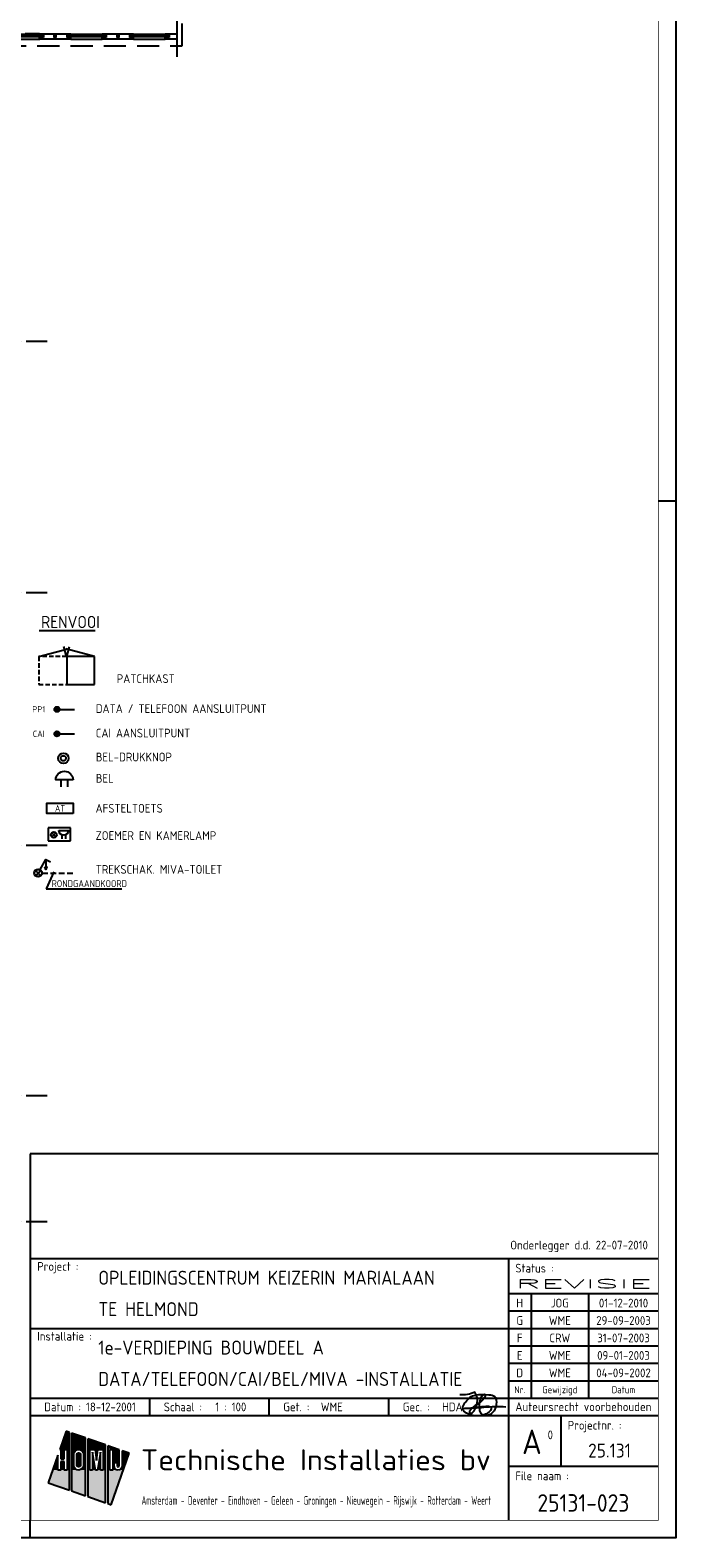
# Model space of a CAD drawing. Header units: millimetres. Extents: x -6587 to 112313, y 244 to 84344.
# Tile 32 of 42: x 93809 to 112313, y 244 to 43428. Entities that reach past the tile are written whole.
import ezdxf
from ezdxf.enums import TextEntityAlignment as Align

# ---------------------------------------------------------------- set-up
doc = ezdxf.new("R2010")
doc.units = ezdxf.units.MM
doc.header["$LTSCALE"] = 100
doc.linetypes.add('DASHDOT', pattern=[9, 6, -1.5, 0, -1.5])
doc.linetypes.add('HIDDEN', pattern=[9.525, 6.35, -3.175])
doc.layers.get('0').update_dxf_attribs({"linetype": 'CONTINUOUS'})
for name, color, linetype in [('02-61-50-lijn050', 90, 'CONTINUOUS'), ('71', 2, 'CONTINUOUS'), ('AL$7----_STRAMIEN', 1, 'DASHDOT'), ('AL21K---_ISOLATIE', 1, 'CONTINUOUS'), ('AL22----_BINNENWAND', 7, 'CONTINUOUS'), ('AL31----_BUITENKOZ', 7, 'CONTINUOUS'), ('ALXOU---_GLAS', 7, 'CONTINUOUS'), ('BL$4----', 7, 'CONTINUOUS'), ('EB6431--_ATTRIB', 2, 'CONTINUOUS'), ('EL6411--_DEURBEL', 3, 'CONTINUOUS'), ('EL6414--_BELET24V', 3, 'CONTINUOUS'), ('EL6431--_CCTV', 3, 'CONTINUOUS'), ('INBRAAK', 3, 'CONTINUOUS'), ('LIJN025', 10, 'CONTINUOUS'), ('LIJN035', 50, 'CONTINUOUS'), ('LIJN050', 90, 'CONTINUOUS'), ('LIJN070', 130, 'CONTINUOUS'), ('TEKST18', 1, 'CONTINUOUS'), ('TEKST25', 1, 'CONTINUOUS'), ('TEKST35', 50, 'CONTINUOUS'), ('TEKST50', 90, 'CONTINUOUS'), ('TEKST70', 130, 'CONTINUOUS')]:
    doc.layers.add(name, color=color, linetype=linetype)
doc.styles.add('1_8', font='iso', dxfattribs={"width": 0.7, "height": 1.8})
doc.styles.add('HELV', font='ISO.SHX')
doc.styles.add('ISO', font='ISO.SHX')
doc.styles.add('MAATVOERING', font='iso.shx')
doc.styles.add('ROMAND', font='romand')
doc.styles.get("Standard").update_dxf_attribs({"font": 'iso.shx'})

# ---------------------------------------------------------------- blocks, each defined once
blk = doc.blocks.new('A0-G')
at = {"layer": 'LIJN025'}
for p, q in [((1184, 297), (1189, 297)), ((1004, 80), (1184, 80)), ((1141, 80), (1141, 5)), ((1141, 70), (1184, 70)), ((1147.5, 70), (1147.5, 40)), ((1164, 70), (1164, 40)), ((1141, 65), (1184, 65)), ((1004, 60), (1141, 60)), ((1141, 60), (1184, 60)), ((1141, 55), (1184, 55)), ((1141, 50), (1184, 50)), ((1141, 45), (1184, 45)), ((1004, 40), (1184, 40)), ((1038.25, 35), (1038.25, 40)), ((1072.5, 35), (1072.5, 40)), ((1106.75, 35), (1106.75, 40)), ((1004, 35), (1184, 35)), ((1156, 35), (1156, 20.5)), ((1014.28, 30.55), (1012.44, 25.28)), ((1015.23, 30.22), (1014.28, 30.55)), ((1015.23, 13.64), (1015.23, 30.22)), ((1019.81, 28.62), (1015.85, 30)), ((1015.85, 30), (1015.85, 13.42)), ((1019.81, 12.03), (1019.81, 28.62)), ((1025.53, 26.61), (1020.49, 28.38)), ((1020.49, 28.38), (1020.49, 11.8)), ((1025.53, 10.03), (1025.53, 26.61)), ((1029.46, 25.24), (1026.21, 26.37)), ((1026.21, 26.37), (1026.21, 9.79)), ((1011.88, 23.67), (1009.11, 15.78)), ((1011.88, 19.41), (1011.88, 23.67)), ((1012.44, 25.28), (1012.78, 25.28)), ((1012.78, 25.28), (1012.78, 22.62)), ((1012.78, 22.62), (1013.68, 22.62)), ((1013.68, 21.86), (1012.78, 21.86)), ((1012.78, 21.86), (1012.78, 19.41)), ((1013.68, 25.28), (1014.58, 25.28)), ((1013.68, 22.62), (1013.68, 25.28)), ((1013.68, 19.41), (1013.68, 21.86)), ((1014.58, 25.28), (1014.58, 19.41)), ((1016.51, 23.91), (1016.61, 24.43)), ((1016.51, 20.8), (1016.51, 23.91)), ((1016.61, 24.43), (1016.9, 24.86)), ((1016.9, 24.86), (1017.35, 25.18)), ((1017.35, 25.18), (1017.88, 25.28)), ((1017.39, 23.89), (1017.46, 24.14)), ((1017.39, 20.81), (1017.39, 23.89)), ((1017.46, 24.14), (1017.63, 24.32)), ((1017.63, 24.32), (1017.89, 24.39)), ((1017.88, 25.28), (1018.41, 25.18)), ((1017.89, 24.39), (1018.13, 24.32)), ((1018.13, 24.32), (1018.31, 24.14)), ((1018.31, 24.14), (1018.38, 23.89)), ((1018.38, 23.89), (1018.38, 20.81)), ((1018.41, 25.18), (1018.85, 24.88)), ((1018.85, 24.88), (1019.14, 24.45)), ((1019.14, 24.45), (1019.25, 23.91)), ((1019.25, 23.91), (1019.25, 20.8)), ((1021.1, 19.41), (1021.1, 25.28)), ((1021.1, 25.28), (1022.62, 25.28)), ((1022.72, 19.41), (1021.87, 24.56)), ((1021.87, 24.56), (1021.87, 19.41)), ((1022.62, 25.28), (1023, 22.14)), ((1023, 22.14), (1023.38, 25.28)), ((1024.15, 24.56), (1023.29, 19.41)), ((1023.38, 25.28), (1024.92, 25.28)), ((1024.15, 19.41), (1024.15, 24.56)), ((1024.92, 25.28), (1024.92, 19.41)), ((1026.81, 19.41), (1026.81, 25.28)), ((1026.81, 25.28), (1027.69, 25.28)), ((1027.14, 9.47), (1032.31, 24.24)), ((1027.69, 25.28), (1027.69, 19.41)), ((1029.46, 20.62), (1029.46, 25.24)), ((1032.31, 24.24), (1030.31, 24.94)), ((1030.31, 24.94), (1030.31, 20.61)), ((1012.78, 19.41), (1011.88, 19.41)), ((1014.58, 19.41), (1013.68, 19.41)), ((1016.61, 20.28), (1016.51, 20.8)), ((1016.91, 19.82), (1016.61, 20.28)), ((1017.37, 19.52), (1016.91, 19.82)), ((1017.91, 19.41), (1017.37, 19.52)), ((1017.45, 20.57), (1017.39, 20.81)), ((1017.64, 20.38), (1017.45, 20.57)), ((1017.89, 20.32), (1017.64, 20.38)), ((1018.14, 20.38), (1017.89, 20.32)), ((1018.43, 19.53), (1017.91, 19.41)), ((1018.32, 20.56), (1018.14, 20.38)), ((1018.38, 20.81), (1018.32, 20.56)), ((1018.86, 19.83), (1018.43, 19.53)), ((1019.15, 20.26), (1018.86, 19.83)), ((1019.25, 20.8), (1019.15, 20.26)), ((1021.87, 19.41), (1021.1, 19.41)), ((1023.29, 19.41), (1022.72, 19.41)), ((1024.92, 19.41), (1024.15, 19.41)), ((1027.69, 19.41), (1026.81, 19.41)), ((1028.02, 20.61), (1028.02, 21.54)), ((1028.02, 21.54), (1028.88, 21.54)), ((1028.09, 20.16), (1028.02, 20.61)), ((1028.34, 19.76), (1028.09, 20.16)), ((1028.7, 19.5), (1028.34, 19.76)), ((1029.16, 19.41), (1028.7, 19.5)), ((1028.88, 21.54), (1028.88, 20.62)), ((1028.88, 20.62), (1028.97, 20.41)), ((1028.97, 20.41), (1029.17, 20.33)), ((1029.61, 19.5), (1029.16, 19.41)), ((1029.17, 20.33), (1029.37, 20.41)), ((1029.37, 20.41), (1029.46, 20.62)), ((1029.99, 19.77), (1029.61, 19.5)), ((1030.24, 20.17), (1029.99, 19.77)), ((1030.31, 20.61), (1030.24, 20.17)), ((1141, 20.5), (1184, 20.5)), ((1009.11, 15.78), (1015.23, 13.64)), ((1015.85, 13.42), (1019.81, 12.03)), ((1020.49, 11.8), (1025.53, 10.03)), ((1026.21, 9.79), (1027.14, 9.47)), ((1004, 0), (1004, 5))]:
    blk.add_line(p, q, dxfattribs=at)
blk.add_lwpolyline([(1189, 841), (1189, 0), (0, 0), (0, 841)], close=True, dxfattribs=at)
for points in [[(1012.44, 25.28), (1014.28, 30.55), (1015.23, 25.28), (1015.23, 30.22)], [(1015.85, 25.28), (1015.85, 30), (1019.81, 25.28), (1019.81, 28.62)], [(1020.49, 25.28), (1020.49, 28.38), (1025.53, 25.28), (1025.53, 26.61)], [(1026.21, 19.41), (1026.21, 26.37), (1026.81, 19.41), (1026.81, 25.28)], [(1026.81, 25.28), (1026.21, 26.37), (1027.69, 25.28), (1026.21, 26.37)], [(1027.69, 25.28), (1026.21, 26.37), (1029.46, 25.24), (1026.21, 26.37)], [(1010.39, 19.41), (1011.88, 23.67), (1011.88, 19.41), (1011.88, 23.67)], [(1012.78, 22.62), (1012.78, 25.28), (1013.68, 22.62), (1013.68, 25.28)], [(1012.78, 19.41), (1012.78, 21.86), (1013.68, 19.41), (1013.68, 21.86)], [(1014.58, 19.41), (1014.58, 25.28), (1015.23, 19.41), (1015.23, 25.28)], [(1015.85, 23.91), (1015.85, 25.28), (1016.51, 23.91), (1016.61, 24.43)], [(1016.61, 24.43), (1015.85, 25.28), (1016.9, 24.86), (1015.85, 25.28)], [(1016.9, 24.86), (1015.85, 25.28), (1017.35, 25.18), (1015.85, 25.28)], [(1017.35, 25.18), (1015.85, 25.28), (1017.88, 25.28), (1015.85, 25.28)], [(1015.85, 20.8), (1015.85, 23.91), (1016.51, 20.8), (1016.51, 23.91)], [(1017.39, 23.89), (1017.46, 24.14), (1018.38, 23.89), (1018.31, 24.14)], [(1017.39, 20.81), (1017.39, 23.89), (1018.38, 20.81), (1018.38, 23.89)], [(1017.46, 24.14), (1017.63, 24.32), (1018.31, 24.14), (1018.13, 24.32)], [(1017.63, 24.32), (1017.89, 24.39), (1018.13, 24.32), (1017.89, 24.39)], [(1018.41, 25.18), (1017.88, 25.28), (1018.41, 25.18), (1019.81, 25.28)], [(1018.85, 24.88), (1018.41, 25.18), (1018.85, 24.88), (1019.81, 25.28)], [(1019.14, 24.45), (1018.85, 24.88), (1019.14, 24.45), (1019.81, 25.28)], [(1019.25, 23.91), (1019.14, 24.45), (1019.81, 23.91), (1019.81, 25.28)], [(1019.25, 20.8), (1019.25, 23.91), (1019.81, 20.8), (1019.81, 23.91)], [(1020.49, 19.41), (1020.49, 25.28), (1021.1, 19.41), (1021.1, 25.28)], [(1021.87, 19.41), (1021.87, 24.56), (1022.72, 19.41), (1021.87, 24.56)], [(1023, 22.14), (1022.62, 25.28), (1023, 22.14), (1023.38, 25.28)], [(1023.29, 19.41), (1024.15, 24.56), (1024.15, 19.41), (1024.15, 24.56)], [(1024.92, 19.41), (1024.92, 25.28), (1025.53, 19.41), (1025.53, 25.28)], [(1027.69, 25.24), (1027.69, 25.28), (1029.46, 25.24)], [(1027.69, 21.54), (1027.69, 25.24), (1029.46, 21.54), (1029.46, 25.24)], [(1030.31, 20.61), (1030.31, 24.94), (1031.04, 20.61), (1032.31, 24.24)], [(1009.11, 15.78), (1010.39, 19.41), (1015.23, 13.64), (1015.23, 19.41)], [(1015.85, 19.41), (1015.85, 20.8), (1015.85, 19.41), (1016.51, 20.8)], [(1015.85, 19.41), (1016.51, 20.8), (1015.85, 19.41), (1016.61, 20.28)], [(1015.85, 19.41), (1016.61, 20.28), (1015.85, 19.41), (1016.91, 19.82)], [(1015.85, 19.41), (1016.91, 19.82), (1015.85, 19.41), (1017.37, 19.52)], [(1015.85, 19.41), (1017.37, 19.52), (1015.85, 19.41), (1017.91, 19.41)], [(1015.85, 13.42), (1015.85, 19.41), (1019.81, 12.03), (1019.81, 19.41)], [(1017.45, 20.57), (1017.39, 20.81), (1018.32, 20.56), (1018.38, 20.81)], [(1017.64, 20.38), (1017.45, 20.57), (1018.14, 20.38), (1018.32, 20.56)], [(1017.89, 20.32), (1017.64, 20.38), (1017.89, 20.32), (1018.14, 20.38)], [(1017.91, 19.41), (1018.43, 19.53), (1017.91, 19.41), (1019.81, 19.41)], [(1018.43, 19.53), (1018.86, 19.83), (1018.43, 19.53), (1019.81, 19.41)], [(1018.86, 19.83), (1019.15, 20.26), (1018.86, 19.83), (1019.81, 19.41)], [(1019.81, 19.41), (1019.15, 20.26), (1019.81, 20.8), (1019.25, 20.8)], [(1020.49, 11.8), (1020.49, 19.41), (1025.53, 10.03), (1025.53, 19.41)], [(1026.21, 9.79), (1026.21, 19.41), (1027.14, 9.47), (1030.62, 19.41)], [(1027.69, 19.41), (1027.69, 21.54), (1028.02, 20.61), (1028.02, 21.54)], [(1027.69, 19.41), (1028.02, 20.61), (1027.69, 19.41), (1028.09, 20.16)], [(1027.69, 19.41), (1028.09, 20.16), (1027.69, 19.41), (1028.34, 19.76)], [(1027.69, 19.41), (1028.34, 19.76), (1027.69, 19.41), (1028.7, 19.5)], [(1027.69, 19.41), (1028.7, 19.5), (1027.69, 19.41), (1029.16, 19.41)], [(1028.02, 20.61), (1028.02, 21.54), (1028.09, 20.16), (1028.02, 20.61)], [(1028.88, 20.62), (1028.88, 21.54), (1028.97, 20.41), (1028.88, 21.54)], [(1028.97, 20.41), (1028.88, 21.54), (1029.17, 20.33), (1028.88, 21.54)], [(1029.17, 20.33), (1028.88, 21.54), (1029.37, 20.41), (1028.88, 21.54)], [(1029.37, 20.41), (1028.88, 21.54), (1029.46, 20.62), (1028.88, 21.54)], [(1029.46, 20.62), (1028.88, 21.54), (1029.46, 20.62), (1029.46, 21.54)], [(1029.16, 19.41), (1030.62, 19.41), (1029.61, 19.5), (1030.62, 19.41)], [(1030.62, 19.41), (1029.61, 19.5), (1030.62, 19.41), (1029.99, 19.77)], [(1030.62, 19.41), (1029.99, 19.77), (1031.04, 20.61), (1030.24, 20.17)], [(1030.24, 20.17), (1030.31, 20.61), (1030.24, 20.17), (1031.04, 20.61)]]:
    blk.add_solid(points, dxfattribs=at)
at = {"layer": 'LIJN050'}
for p, q in [((1184, 110), (1004, 110)), ((1004, 110), (1004, 5))]:
    blk.add_line(p, q, dxfattribs=at)
at = {"layer": 'LIJN050', "const_width": 0.2}
blk.add_lwpolyline([(1184, 836), (25, 836), (25, 5), (1184, 5)], close=True, dxfattribs=at)
at = {"layer": 'TEKST18', "style": 'ISO'}
for s, p in [('Nr.', (1144.25, 41.43)), ('Gewijzigd', (1155.75, 41.43)), ('Datum', (1174, 41.43))]:
    blk.add_text(s, height=2, dxfattribs=at).set_placement(p, align=Align.CENTER)
at = {"layer": 'TEKST18', "style": 'ISO', "width": 0.67468}
blk.add_text('Amsterdam - Deventer - Eindhoven - Geleen - Groningen - Nieuwegein - Rijswijk - Rotterdam - Weert', height=2.5, dxfattribs=at).set_placement((1035.88, 9.47), (1136, 9.47), align=Align.FIT)
at = {"layer": 'TEKST25', "style": 'ISO'}
for s, p in [('Project :', (1006, 76.5)), ('Status :', (1143, 76)), ('Installatie :', (1006, 56.5)), ('Schaal :', (1042.25, 36.25)), ('Datum :', (1008, 36.25)), ('Get. :', (1076.5, 36.25)), ('Gec. :', (1110.75, 36.25)), ('Projectnr. :', (1158, 31)), ('File naam :', (1143, 16.5))]:
    blk.add_text(s, height=2.5, dxfattribs=at).set_placement(p)
at = {"layer": 'TEKST25', "style": 'ISO', "width": 1.015814}
blk.add_text('Auteursrecht voorbehouden', height=2.5, dxfattribs=at).set_placement((1143, 36.3), (1182, 36.3), align=Align.FIT)
at = {"layer": 'TEKST25', "style": 'ROMAND', "width": 2.899115}
blk.add_attdef('STATUS', text='', height=2.5, dxfattribs=at).set_placement((1143, 71.5), (1182, 71.5), align=Align.FIT)
at = {"layer": 'TEKST25', "style": 'ISO'}
for tag, p in [('E', (1144.25, 66)), ('NAAM-E', (1155.75, 66)), ('DATUM-E', (1174, 66)), ('D', (1144.25, 61)), ('NAAM-D', (1155.75, 61)), ('DATUM-D', (1174, 61)), ('C', (1144.25, 56)), ('NAAM-C', (1155.75, 56)), ('DATUM-C', (1174, 56)), ('B', (1144.25, 51)), ('NAAM-B', (1155.75, 51)), ('DATUM-B', (1174, 51)), ('A', (1144.25, 46)), ('NAAM-A', (1155.75, 46)), ('DATUM-A', (1174, 46))]:
    blk.add_attdef(tag, text='', height=2.5, dxfattribs=at).set_placement(p, align=Align.CENTER)
for tag, p in [('DATUM', (1021.75, 36.25)), ('SCHAAL', (1057, 36.25)), ('GETEKEND', (1087.25, 36.25)), ('GECONTOL.', (1122, 36.25)), ('FORMAAT', (1152.25, 28.25))]:
    blk.add_attdef(tag, p, '', height=2.5, dxfattribs=at)
at = {"layer": 'TEKST35', "style": 'ISO'}
for tag, p in [('PROJECT', (1023.5, 72.5)), ('PLAATS', (1023.5, 63.5)), ('INSTALLATIE-REGEL1', (1023.5, 52.5)), ('INSTALLATIE-REGEL2', (1023.5, 43.5))]:
    blk.add_attdef(tag, p, '', height=4, dxfattribs=at)
blk.add_attdef('PROJ.NR.', text='', height=4, dxfattribs=at).set_placement((1170, 23), align=Align.CENTER)
at = {"layer": 'TEKST50', "style": 'HELV', "width": 1.169753}
blk.add_text('Technische Installaties bv', height=6, dxfattribs=at).set_placement((1035.72, 19.36), (1135.99, 19.36), align=Align.FIT)
at = {"layer": 'TEKST50', "style": 'ISO'}
blk.add_attdef('FILE-NAAM', text='', height=5, dxfattribs=at).set_placement((1162.5, 7.5), align=Align.CENTER)
at = {"layer": 'TEKST70', "style": 'HELV'}
blk.add_text('A', height=7, dxfattribs=at).set_placement((1147.75, 24), align=Align.CENTER)
blk = doc.blocks.new('PRHDA')
at = {"layer": '02-61-50-lijn050', "color": 50, "linetype": 'ByBlock', "flags": 128}
blk.add_lwpolyline([(-70, 246, 0.043806), (-705, 234, -0.031193), (-1253, 209), (-809, 257, 0.003454), (-595, 274, -0.231177), (-497, 236, -0.175519), (-494, 194, -0.153375), (-552, 106, -0.056813), (-651, 43, -0.100205), (-852, -8, -0.16296), (-1242, 100, -0.379529), (-1301, 251, -0.14016), (-1100, 518, -0.143334), (-940, 590, -0.06258), (-558, 601, -0.12688), (-385, 542, -0.169413), (-357, 496, -0.095564), (-353, 276, -0.080055), (-384, 187, -0.126486), (-523, 35, -0.214891), (-713, 6, -0.203106), (-762, 34, -0.121177), (-821, 172, -0.121604), (-801, 453, -0.010614), (-783, 511, -0.021915), (-760, 562, -0.15615), (-707, 606, -0.050224), (-686, 611, -0.295436), (-670, 603, -0.250173), (-667, 558, -0.167384), (-891, 324, 0.121525), (-1106, 142, 0.14194), (-1116, 115, 0.153562), (-1114, 98, 0.520832), (-1040, 81, 0.362036), (-958, 675, -0.145439), (-1391, 601)], format="xyb", dxfattribs=at)
blk = doc.blocks.new('ES081010')
at = {"color": 0}
for p, q in [((-1, 0), (-1, -2)), ((1, -2), (1, 0))]:
    blk.add_line(p, q, dxfattribs=at)
blk.add_lwpolyline([(-2.5, 2.25), (2.5, 2.25, -1)], format="xyb", close=True, dxfattribs=at)
at = {"color": 0, "style": '1_8', "flags": 8}
for tag, p in [('NUMMER', (0, 6.75)), ('SCHAK', (0, 4))]:
    blk.add_attdef(tag, text='', height=1.8, dxfattribs=at).set_placement(p, align=Align.MIDDLE)
at = {"style": '1_8'}
for tag, flags, p in [('M_CODE', 8, (0, 0)), ('CODE', 9, (0, 3))]:
    blk.add_attdef(tag, text='', height=1.8, dxfattribs=dict(at, flags=flags)).set_placement(p, align=Align.MIDDLE_CENTER)
blk = doc.blocks.new('ES081001')
for p, q in [((1.06, -1.06), (-1.06, 1.06)), ((-1.06, -1.06), (1.06, 1.06))]:
    blk.add_line(p, q)
blk.add_circle((0, 0), 1.5)
at = {"color": 2, "style": '1_8', "flags": 8}
for tag, p in [('NUMMER', (0, 5.5)), ('CODE', (0, 3))]:
    blk.add_attdef(tag, text='', height=1.8, dxfattribs=at).set_placement(p, align=Align.MIDDLE)
at = {"style": '1_8', "flags": 8}
blk.add_attdef('M_CODE', text='', height=1.8, dxfattribs=at).set_placement((0, 0), align=Align.MIDDLE_CENTER)
blk = doc.blocks.new('ES081006')
at = {"color": 0}
for p, q in [((-1, 0), (-1, -2)), ((1, -2), (1, 0))]:
    blk.add_line(p, q, dxfattribs=at)
blk.add_lwpolyline([(2.5, 0), (-2.5, 0, -1)], format="xyb", close=True, dxfattribs=at)
at = {"color": 0, "style": '1_8', "flags": 8}
for tag, p in [('NUMMER', (0, 6.75)), ('SCHAK', (0, 4))]:
    blk.add_attdef(tag, text='', height=1.8, dxfattribs=at).set_placement(p, align=Align.MIDDLE)
at = {"style": '1_8', "flags": 8}
blk.add_attdef('M_CODE', text='', height=1.8, dxfattribs=at).set_placement((0, 0), align=Align.MIDDLE_CENTER)
blk = doc.blocks.new('ES3S1-T')
at = {"color": 1}
blk.add_line((2.31, 4), (2.31, 1), dxfattribs=at)
at = {"color": 0}
blk.add_lwpolyline([(0.58, 1), (2.31, 4), (3.61, 3.25)], dxfattribs=at)
at = {"color": 1}
blk.add_lwpolyline([(2.01, 1.8), (2.61, 1.8), (2.31, 1)], close=True, dxfattribs=at)
blk.add_lwpolyline([(2.16, 1.8), (2.31, 1), (2.46, 1.8), (2.46, 1.8)], dxfattribs=at)
at = {"color": 0}
blk.add_circle((0, 0), 1.15, dxfattribs=at)
at = {"style": '1_8'}
for tag, flags, p in [('SCHAK', 8, (3, 5.5)), ('KAST', 9, (-3, 0.5)), ('M_CODE', 9, (0, 0)), ('GROEP', 9, (-3, -4.5)), ('DOEL', 9, (-3, -2))]:
    blk.add_attdef(tag, text='', height=1.8, dxfattribs=dict(at, flags=flags)).set_placement(p, align=Align.MIDDLE_CENTER)
blk = doc.blocks.new('ES111410')
for radius in [1.5, 0.75]:
    blk.add_circle((0, 0), radius)
at = {"style": '1_8', "flags": 8}
for tag, p in [('NUMMER', (0, 5.5)), ('CODE', (0, 3))]:
    blk.add_attdef(tag, text='', height=1.8, dxfattribs=at).set_placement(p, align=Align.MIDDLE)
blk.add_attdef('M_CODE', text='', height=1.8, dxfattribs=at).set_placement((0, 0), align=Align.MIDDLE_CENTER)
blk = doc.blocks.new('ES4X2')
for p, q in [((-0.45, 1.4), (-0.45, 2.6)), ((-0.15, 1.27), (-0.15, 2.73)), ((0, 1.25), (0, -3)), ((0.15, 1.27), (0.15, 2.73)), ((0.45, 1.4), (0.45, 2.6))]:
    blk.add_line(p, q)
blk.add_circle((0, 2), 0.75)
at = {"style": '1_8', "flags": 8}
for tag, p in [('NUMMER', (1.25, 3.5)), ('CODE', (-1.25, 3.5))]:
    blk.add_attdef(tag, text='', height=1.8, rotation=90, dxfattribs=at).set_placement(p, align=Align.MIDDLE_LEFT)
blk.add_attdef('M_CODE', text='', height=1.8, dxfattribs=at).set_placement((0, 0), align=Align.MIDDLE_CENTER)

msp = doc.modelspace()

# ---------------------------------------------------------------- linework, layer by layer
at = {"layer": '71'}
for q in [(93965.7, 19358.7), (93965.7, 19214), (94110.4, 19358.7), (94110.4, 19214)]:
    msp.add_line((94038.1, 19286.4), q, dxfattribs=at)
msp.add_circle((94038.1, 19286.4), 102.3, dxfattribs=at)
at = {"layer": 'AL$7----_STRAMIEN', "color": 1}
for p, q in [((94298.3, 34506.8), (16060, 34506.8)), ((94298.3, 27314.6), (16060, 27314.6)), ((94298.3, 20073.8), (16060, 20073.8)), ((94298.3, 12904.9), (16060, 12904.9)), ((94298.3, 9298.7), (16060, 9298.7))]:
    msp.add_line(p, q, dxfattribs=at)
at = {"layer": 'AL21K---_ISOLATIE', "color": 8, "linetype": 'Continuous'}
msp.add_line((98018.3, 43310), (97791.7, 43310), dxfattribs=at)
at = {"layer": 'AL22----_BINNENWAND', "color": 8, "linetype": 'Continuous'}
msp.add_line((98018.3, 42663), (98018.3, 60278.2), dxfattribs=at)
at = {"layer": 'AL31----_BUITENKOZ', "color": 8}
for p, q in [((93174.8, 43310), (94085.8, 43310)), ((94074.7, 43310), (94074.7, 43325)), ((94074.7, 43325), (94974.7, 43325)), ((94074.7, 43310), (94074.7, 43271)), ((94091.7, 43310), (94074.7, 43310)), ((94974.7, 43310), (94074.7, 43310)), ((94074.7, 43271), (94091.7, 43271)), ((94074.7, 43241), (94091.7, 43241)), ((94074.7, 43196), (94074.7, 43241)), ((94141.7, 43196), (94074.7, 43196)), ((94084.7, 43196), (94127.7, 43196)), ((94084.7, 43181), (94084.7, 43196)), ((94091.7, 43241), (94091.7, 43310)), ((94091.7, 43310), (94124.7, 43310)), ((94091.7, 43271), (94091.7, 43310)), ((94124.7, 43310), (94124.7, 43275)), ((94124.7, 43310), (94191.7, 43310)), ((94124.7, 43275), (94124.7, 43310)), ((94124.7, 43275), (94141.7, 43275)), ((94141.7, 43275), (94124.7, 43275)), ((94127.7, 43196), (94127.7, 43181)), ((94141.7, 43275), (94141.7, 43196)), ((94141.7, 43220), (94141.7, 43275)), ((94191.7, 43220), (94141.7, 43220)), ((94191.7, 43310), (94191.7, 43220)), ((94491.2, 43310), (94491.2, 43220)), ((94491.2, 43220), (94558.2, 43220)), ((94558.2, 43220), (94558.2, 43310)), ((94924.7, 43310), (94857.7, 43310)), ((94857.7, 43310), (94857.7, 43220)), ((94857.7, 43220), (94907.7, 43220)), ((94907.7, 43275), (94924.7, 43275)), ((94907.7, 43220), (94907.7, 43275)), ((94907.7, 43275), (94907.7, 43196)), ((94924.7, 43275), (94907.7, 43275)), ((94907.7, 43196), (94974.7, 43196)), ((94964.7, 43196), (94921.7, 43196)), ((94921.7, 43196), (94921.7, 43181)), ((94924.7, 43275), (94924.7, 43310)), ((94924.7, 43310), (94924.7, 43275)), ((94957.7, 43310), (94924.7, 43310)), ((94957.7, 43241), (94957.7, 43310)), ((94957.7, 43310), (94974.7, 43310)), ((94957.7, 43271), (94957.7, 43310)), ((94974.7, 43271), (94957.7, 43271)), ((94974.7, 43241), (94957.7, 43241)), ((94964.7, 43181), (94964.7, 43196)), ((94974.7, 43325), (94974.7, 43310)), ((94974.7, 43310), (94974.7, 43271)), ((94974.7, 43310), (95874.7, 43310)), ((94974.7, 43196), (94974.7, 43241)), ((95874.7, 43325), (96774.7, 43325)), ((95874.7, 43310), (95874.7, 43325)), ((96774.7, 43310), (95874.7, 43310)), ((95874.7, 43310), (95874.7, 43271)), ((95891.7, 43310), (95874.7, 43310)), ((95874.7, 43271), (95891.7, 43271)), ((95874.7, 43241), (95891.7, 43241)), ((95874.7, 43196), (95874.7, 43241)), ((95941.7, 43196), (95874.7, 43196)), ((95884.7, 43196), (95927.7, 43196)), ((95884.7, 43181), (95884.7, 43196)), ((95891.7, 43241), (95891.7, 43310)), ((95891.7, 43310), (95924.7, 43310)), ((95891.7, 43271), (95891.7, 43310)), ((95924.7, 43310), (95991.7, 43310)), ((95924.7, 43275), (95924.7, 43310)), ((95924.7, 43310), (95924.7, 43275)), ((95941.7, 43275), (95924.7, 43275)), ((95924.7, 43275), (95941.7, 43275)), ((95927.7, 43196), (95927.7, 43181)), ((95941.7, 43220), (95941.7, 43275)), ((95941.7, 43275), (95941.7, 43196)), ((95991.7, 43220), (95941.7, 43220)), ((95991.7, 43310), (95991.7, 43220)), ((96291.2, 43310), (96291.2, 43220)), ((96291.2, 43220), (96358.2, 43220)), ((96358.2, 43220), (96358.2, 43310)), ((96724.7, 43310), (96657.7, 43310)), ((96657.7, 43310), (96657.7, 43220)), ((96657.7, 43220), (96707.7, 43220)), ((96707.7, 43275), (96724.7, 43275)), ((96707.7, 43220), (96707.7, 43275)), ((96707.7, 43275), (96707.7, 43196)), ((96724.7, 43275), (96707.7, 43275)), ((96707.7, 43196), (96774.7, 43196)), ((96764.7, 43196), (96721.7, 43196)), ((96721.7, 43196), (96721.7, 43181)), ((96724.7, 43275), (96724.7, 43310)), ((96724.7, 43310), (96724.7, 43275)), ((96757.7, 43310), (96724.7, 43310)), ((96757.7, 43241), (96757.7, 43310)), ((96757.7, 43310), (96774.7, 43310)), ((96757.7, 43271), (96757.7, 43310)), ((96774.7, 43271), (96757.7, 43271)), ((96774.7, 43241), (96757.7, 43241)), ((96764.7, 43181), (96764.7, 43196)), ((96774.7, 43325), (96774.7, 43310)), ((96774.7, 43310), (96774.7, 43271)), ((96774.7, 43310), (97674.7, 43310)), ((96774.7, 43196), (96774.7, 43241)), ((97674.7, 43310), (97674.7, 43325)), ((97674.7, 43325), (98018.3, 43325)), ((97691.7, 43310), (97674.7, 43310)), ((97674.7, 43310), (97674.7, 43271)), ((98018.3, 43310), (97674.7, 43310)), ((97674.7, 43271), (97691.7, 43271)), ((97674.7, 43196), (97674.7, 43241)), ((97674.7, 43241), (97691.7, 43241)), ((97741.7, 43196), (97674.7, 43196)), ((97684.7, 43181), (97684.7, 43196)), ((97684.7, 43196), (97727.7, 43196)), ((97691.7, 43271), (97691.7, 43310)), ((97691.7, 43310), (97724.7, 43310)), ((97691.7, 43241), (97691.7, 43310)), ((97724.7, 43310), (97724.7, 43275)), ((97724.7, 43275), (97724.7, 43310)), ((97724.7, 43310), (97791.7, 43310)), ((97724.7, 43275), (97741.7, 43275)), ((97741.7, 43275), (97724.7, 43275)), ((97727.7, 43196), (97727.7, 43181)), ((97741.7, 43275), (97741.7, 43196)), ((97741.7, 43220), (97741.7, 43275)), ((97791.7, 43220), (97741.7, 43220)), ((97791.7, 43310), (97791.7, 43220)), ((93174.8, 43169), (94083.8, 43169)), ((94074.7, 43169), (94074.7, 43181)), ((94074.7, 43181), (94974.7, 43181)), ((94974.7, 43169), (94074.7, 43169)), ((94127.7, 43181), (94084.7, 43181)), ((94921.7, 43181), (94964.7, 43181)), ((94974.7, 43181), (94974.7, 43169)), ((94974.7, 43169), (95874.7, 43169)), ((95874.7, 43181), (96774.7, 43181)), ((95874.7, 43169), (95874.7, 43181)), ((96774.7, 43169), (95874.7, 43169)), ((95927.7, 43181), (95884.7, 43181)), ((96721.7, 43181), (96764.7, 43181)), ((96774.7, 43181), (96774.7, 43169)), ((96774.7, 43169), (97674.7, 43169)), ((97674.7, 43169), (97674.7, 43181)), ((97674.7, 43181), (98018.3, 43181)), ((98018.3, 43169), (97674.7, 43169)), ((97727.7, 43181), (97684.7, 43181))]:
    msp.add_line(p, q, dxfattribs=at)
at = {"layer": 'ALXOU---_GLAS', "color": 8}
for p, q in [((93157.8, 43271), (94077.7, 43271)), ((94083.8, 43241), (93157.8, 43241)), ((94091.7, 43271), (94091.7, 43241)), ((94957.7, 43271), (95891.7, 43271)), ((94957.7, 43241), (94957.7, 43271)), ((95891.7, 43241), (94957.7, 43241)), ((95891.7, 43271), (95891.7, 43241)), ((96757.7, 43271), (97691.7, 43271)), ((96757.7, 43241), (96757.7, 43271)), ((97691.7, 43241), (96757.7, 43241)), ((97691.7, 43271), (97691.7, 43241))]:
    msp.add_line(p, q, dxfattribs=at)
at = {"layer": 'BL$4----', "color": 8}
msp.add_line((94074.8, 43325), (93670.4, 43325), dxfattribs=at)
at = {"layer": 'EL6414--_BELET24V'}
for p, q in [((94968.1, 20576.7), (94321.2, 20576.7)), ((94321.2, 20576.7), (94321.2, 20211.1)), ((94968.1, 20211.1), (94968.1, 20576.7)), ((94321.2, 20211.1), (94968.1, 20211.1))]:
    msp.add_line(p, q, dxfattribs=at)
at = {"layer": 'EL6414--_BELET24V', "linetype": 'HIDDEN', "ltscale": 0.25}
msp.add_line((94158.4, 19286.6), (95093.8, 19286.6), dxfattribs=at)
at = {"layer": 'LIJN025'}
for p, q in [((94071.8, 26228.9), (95673.3, 26228.9)), ((94491.4, 19316.5), (94271, 18837.7)), ((94271, 18837.7), (96432.5, 18837.7))]:
    msp.add_line(p, q, dxfattribs=at)
at = {"layer": 'LIJN035', "color": 10}
for p, q in [((94057.7, 25484.5), (94887.7, 25704.5)), ((94847.7, 25484.5), (94777.7, 25774.5)), ((95657.7, 25484.5), (94827.7, 25704.5)), ((94857.7, 25484.5), (94937.7, 25764.5)), ((95657.7, 25484.5), (94857.7, 25484.5)), ((94857.7, 25484.5), (94857.7, 24684.5)), ((95657.7, 24684.5), (95657.7, 25484.5)), ((94857.7, 24684.5), (95657.7, 24684.5))]:
    msp.add_line(p, q, dxfattribs=at)
at = {"layer": 'LIJN035', "color": 10, "linetype": 'HIDDEN', "ltscale": 0.2}
for p, q in [((94857.7, 25484.5), (94057.7, 25484.5)), ((94057.7, 25484.5), (94057.7, 24684.5)), ((94057.7, 24684.5), (94857.7, 24684.5))]:
    msp.add_line(p, q, dxfattribs=at)
at = {"layer": 'LIJN035'}
msp.add_lwpolyline([(95040.5, 20987.7), (94290.5, 20987.7), (94290.5, 21287.7), (95040.5, 21287.7)], close=True, dxfattribs=at)
at = {"layer": 'LIJN070', "linetype": 'HIDDEN'}
for p, q in [((98167.8, 42981.7), (98167.8, 45808.8)), ((84489.8, 42981.7), (98167.8, 42981.7))]:
    msp.add_line(p, q, dxfattribs=at)

# ---------------------------------------------------------------- block references
ref = msp.add_blockref('A0-G', (-6587, 243.8), dxfattribs=dict(xscale=100, yscale=100, zscale=100))
ref.add_attrib('PROJECT', 'OPLEIDINGSCENTRUM KEIZERIN MARIALAAN', (95763, 7493.8), dxfattribs={"layer": 'TEKST35', "height": 400, "style": 'ISO'})
ref.add_attrib('PLAATS', 'TE HELMOND', (95763, 6593.8), dxfattribs={"layer": 'TEKST35', "height": 400, "style": 'ISO'})
ref.add_attrib('INSTALLATIE-REGEL1', '1e-VERDIEPING BOUWDEEL A ', (95763, 5493.8), dxfattribs={"layer": 'TEKST35', "height": 400, "style": 'ISO'})
ref.add_attrib('INSTALLATIE-REGEL2', 'DATA/TELEFOON/CAI/BEL/MIVA -INSTALLATIE', (95763, 4593.8), dxfattribs={"layer": 'TEKST35', "height": 400, "style": 'ISO'})
ref.add_attrib('PROJ.NR.', '25.131', dxfattribs={"layer": 'TEKST35', "height": 400, "style": 'ISO'}).set_placement((110413, 2543.8), align=Align.CENTER)
ref.add_attrib('FILE-NAAM', '25131-023', dxfattribs={"layer": 'TEKST50', "height": 500, "style": 'ISO'}).set_placement((109663, 993.8), align=Align.CENTER)
ref.add_attrib('DATUM', '18-12-2001', (95410, 3868.8), dxfattribs={"layer": 'TEKST25', "height": 250, "style": 'ISO'})
ref.add_attrib('SCHAAL', '1 : 100', (99113, 3868.8), dxfattribs={"layer": 'TEKST25', "height": 250, "style": 'ISO'})
ref.add_attrib('GETEKEND', 'WME', (102138, 3868.8), dxfattribs={"layer": 'TEKST25', "height": 250, "style": 'ISO'})
ref.add_attrib('GECONTOL.', 'HDA', (105613, 3868.8), dxfattribs={"layer": 'TEKST25', "height": 250, "style": 'ISO'})
ref.add_attrib('STATUS', 'REVISIE', dxfattribs={"layer": 'TEKST25', "height": 250, "style": 'ROMAND', "width": 2.899115}).set_placement((107713, 7393.8), (111613, 7393.8), align=Align.FIT)
ref.add_attrib('FORMAAT', '0', (108638, 3068.8), dxfattribs={"layer": 'TEKST25', "height": 250, "style": 'ISO'})
ref.add_attrib('A', 'D', dxfattribs={"layer": 'TEKST25', "height": 250, "style": 'ISO'}).set_placement((107838, 4843.8), align=Align.CENTER)
ref.add_attrib('NAAM-A', 'WME', dxfattribs={"layer": 'TEKST25', "height": 250, "style": 'ISO'}).set_placement((108988, 4843.8), align=Align.CENTER)
ref.add_attrib('DATUM-A', '04-09-2002', dxfattribs={"layer": 'TEKST25', "height": 250, "style": 'ISO'}).set_placement((110813, 4843.8), align=Align.CENTER)
ref.add_attrib('B', 'E', dxfattribs={"layer": 'TEKST25', "height": 250, "style": 'ISO'}).set_placement((107838, 5343.8), align=Align.CENTER)
ref.add_attrib('NAAM-B', 'WME', dxfattribs={"layer": 'TEKST25', "height": 250, "style": 'ISO'}).set_placement((108988, 5343.8), align=Align.CENTER)
ref.add_attrib('DATUM-B', '09-01-2003', dxfattribs={"layer": 'TEKST25', "height": 250, "style": 'ISO'}).set_placement((110813, 5343.8), align=Align.CENTER)
ref.add_attrib('C', 'F', dxfattribs={"layer": 'TEKST25', "height": 250, "style": 'ISO'}).set_placement((107838, 5843.8), align=Align.CENTER)
ref.add_attrib('NAAM-C', 'CRW', dxfattribs={"layer": 'TEKST25', "height": 250, "style": 'ISO'}).set_placement((108988, 5843.8), align=Align.CENTER)
ref.add_attrib('DATUM-C', '31-07-2003', dxfattribs={"layer": 'TEKST25', "height": 250, "style": 'ISO'}).set_placement((110813, 5843.8), align=Align.CENTER)
ref.add_attrib('D', 'G', dxfattribs={"layer": 'TEKST25', "height": 250, "style": 'ISO'}).set_placement((107838, 6343.8), align=Align.CENTER)
ref.add_attrib('NAAM-D', 'WME', dxfattribs={"layer": 'TEKST25', "height": 250, "style": 'ISO'}).set_placement((108988, 6343.8), align=Align.CENTER)
ref.add_attrib('DATUM-D', '29-09-2003', dxfattribs={"layer": 'TEKST25', "height": 250, "style": 'ISO'}).set_placement((110813, 6343.8), align=Align.CENTER)
ref.add_attrib('E', 'H', dxfattribs={"layer": 'TEKST25', "height": 250, "style": 'ISO'}).set_placement((107838, 6843.8), align=Align.CENTER)
ref.add_attrib('NAAM-E', 'JOG', dxfattribs={"layer": 'TEKST25', "height": 250, "style": 'ISO'}).set_placement((108988, 6843.8), align=Align.CENTER)
ref.add_attrib('DATUM-E', '01-12-2010', dxfattribs={"layer": 'TEKST25', "height": 250, "style": 'ISO'}).set_placement((110813, 6843.8), align=Align.CENTER)
at = {"layer": 'EL6411--_DEURBEL', "xscale": 100, "yscale": 100, "zscale": 100}
for name, p in [('ES111410', (94761.7, 22572.1)), ('ES081006', (94791.7, 21952.1))]:
    msp.add_blockref(name, p, dxfattribs=at)
at = {"layer": 'EL6414--_BELET24V'}
for name, p, xscale, yscale, zscale in [('ES081001', (94489.9, 20379.9), 56.25, 56.25, 56.25), ('ES081010', (94771.2, 20379.9), 56.25, 56.25, 56.25), ('ES3S1-T', (94036.5, 19286.6, 585), 97.5, 97.5, 97.5)]:
    msp.add_blockref(name, p, dxfattribs=dict(at, xscale=xscale, yscale=yscale, zscale=zscale))
at = {"layer": 'EL6431--_CCTV'}
ref = msp.add_blockref('ES4X2', (94778.4, 23973.7, 1050), dxfattribs=dict(at, xscale=100, yscale=100, zscale=100, rotation=90))
ref.add_attrib('CODE', 'PP1', dxfattribs={"layer": 'EB6431--_ATTRIB', "color": 1, "height": 180, "style": '1_8', "flags": 8}).set_placement((94056.1, 23975.9, 1050), align=Align.MIDDLE_CENTER)
ref = msp.add_blockref('ES4X2', (94778.4, 23270.6, 1050), dxfattribs=dict(at, xscale=100, yscale=100, zscale=100, rotation=90))
ref.add_attrib('CODE', 'CAI', dxfattribs={"layer": 'EB6431--_ATTRIB', "color": 1, "height": 180, "style": '1_8', "flags": 8}).set_placement((94056.1, 23272.8, 1050), align=Align.MIDDLE_CENTER)
at = {"layer": 'LIJN025'}
msp.add_blockref('PRHDA', (107513, 3743.8), dxfattribs=at)

# ---------------------------------------------------------------- texts
at = {"layer": 'INBRAAK', "color": 10, "style": 'ISO'}
for s, p in [('AFSTELTOETS', (95684.9, 21014.8)), ('ZOEMER EN KAMERLAMP', (95684.9, 20234.4))]:
    msp.add_text(s, height=250, dxfattribs=at).set_placement(p)
at = {"layer": 'TEKST25'}
for s, p in [('PATCHKAST', (96291.8, 24728.3)), ('DATA / TELEFOON AANSLUITPUNT', (95690, 23870.7)), ('CAI AANSLUITPUNT', (95690, 23170.7)), ('BEL-DRUKKNOP', (95690.7, 22483.7)), ('BEL', (95690.7, 21873.7))]:
    msp.add_text(s, height=250, dxfattribs=at).set_placement(p)
at = {"layer": 'TEKST25', "style": '1_8'}
msp.add_text('AT', height=187.5, dxfattribs=at).set_placement((94665.5, 21044), align=Align.CENTER)
at = {"layer": 'TEKST25', "style": 'MAATVOERING'}
for s, height, p in [('TREKSCHAK. MIVA-TOILET', 250, (95686.9, 19265.3)), ('RONDGAANDKOORD', 200, (94425.5, 18883.2)), ('Onderlegger d.d. 22-07-2010', 250, (107569, 8504.1))]:
    msp.add_text(s, height=height, dxfattribs=at).set_placement(p)
at = {"layer": 'TEKST35'}
msp.add_text('RENVOOI', height=350, dxfattribs=at).set_placement((94125.1, 26300.9))

doc.saveas('drawing.dxf')
